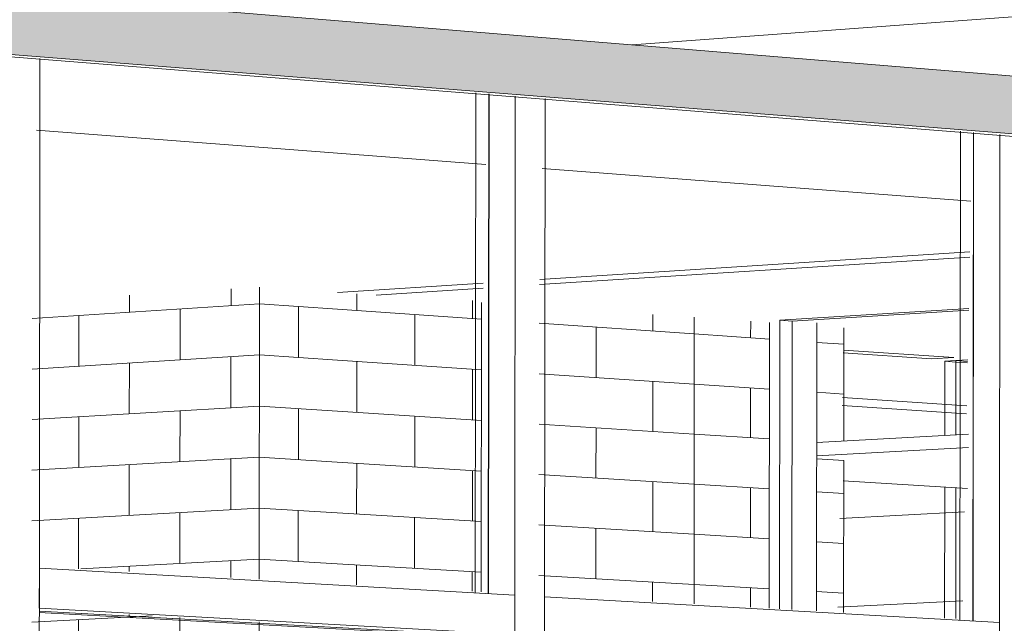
# Model space of a CAD drawing. Header units: metres. Extents: x -32 to 90, y -28 to 32.
# Tile 73 of 148: x 90.063327 to 90.064635, y 1.778902 to 1.779704. Entities that reach past the tile are written whole.
import ezdxf

# ---------------------------------------------------------------- set-up
doc = ezdxf.new("R2010")
doc.units = ezdxf.units.M
for name, color, linetype, lineweight in [('A-CLNG', 13, 'Continuous', 18), ('A-CLNG-PATT', 13, 'Continuous', 35), ('A-FLOR', 192, 'Continuous', 18), ('A-GLAZ-CURT', 52, 'Continuous', 18), ('A-GLAZ-CWMG', 51, 'Continuous', 18), ('A-WALL', 113, 'Continuous', 18), ('A-WALL-PATT', 111, 'Continuous', 35)]:
    doc.layers.add(name, color=color, linetype=linetype, lineweight=lineweight)

# ---------------------------------------------------------------- blocks, each defined once
blk = doc.blocks.new('FP_47-3-RESTAURANTE- ÁREA DE REFEIÇÃO AMPLIADA')
at = {"layer": 'A-WALL-PATT', "lineweight": 9}
for p, q in [((3.3112839, 1.779315), (3.311284, 1.7793375)), ((3.311419, 1.7793236), (3.311419, 1.7793462)), ((3.3111548, 1.7793068), (3.3114567, 1.779326)), ((3.3112168, 1.7792434), (3.3112168, 1.7793107)), ((3.3113513, 1.7792517), (3.3113513, 1.7793193)), ((3.3111547, 1.7792395), (3.3114566, 1.7792582)), ((3.3114188, 1.7791881), (3.3114189, 1.7792559)), ((3.3112838, 1.77918), (3.3112839, 1.7792475)), ((3.3111546, 1.7791723), (3.3114566, 1.7791903)), ((3.3113511, 1.7791164), (3.3113512, 1.779184)), ((3.3112166, 1.7791086), (3.3112167, 1.779176)), ((3.3111545, 1.7791051), (3.3114565, 1.7791224)), ((3.3112836, 1.779045), (3.3112837, 1.7791125)), ((3.3114187, 1.7790525), (3.3114188, 1.7791203)), ((3.3111544, 1.7790378), (3.3114564, 1.7790546)), ((3.311351, 1.7789811), (3.311351, 1.7790487)), ((3.3112165, 1.7789742), (3.3112165, 1.7790413)), ((3.3112194, 1.778974), (3.3114563, 1.7789867)), ((3.3114186, 1.7789626), (3.3114186, 1.7789847)), ((3.3112836, 1.7789703), (3.3112836, 1.7789775)), ((3.3111543, 1.7789033), (3.311314, 1.7789115)), ((3.3112163, 1.7788391), (3.3112164, 1.7789065)), ((3.3112835, 1.77891), (3.3112835, 1.7789132)), ((3.3113508, 1.7788458), (3.3113509, 1.7789095))]:
    blk.add_line(p, q, dxfattribs=at)
blk = doc.blocks.new('FP_48-3-RESTAURANTE- ÁREA DE REFEIÇÃO AMPLIADA')
at = {"layer": 'A-WALL-PATT', "lineweight": 9}
for p, q in [((3.3114567, 1.779326), (3.3115603, 1.7793189)), ((3.3115085, 1.7792547), (3.3115086, 1.7793225)), ((3.3114566, 1.7792582), (3.3115602, 1.7792513)), ((3.3114566, 1.7791903), (3.3115602, 1.7791836)), ((3.3115084, 1.7791192), (3.3115085, 1.779187)), ((3.3114565, 1.7791224), (3.3115601, 1.779116)), ((3.3114564, 1.7790546), (3.31156, 1.7790483)), ((3.3115082, 1.7789837), (3.3115083, 1.7790515)), ((3.3114563, 1.7789867), (3.3115599, 1.7789807))]:
    blk.add_line(p, q, dxfattribs=at)
blk = doc.blocks.new('FP_49-3-RESTAURANTE- ÁREA DE REFEIÇÃO AMPLIADA')
at = {"layer": 'A-WALL-PATT', "lineweight": 9}
for p, q in [((3.3115861, 1.7793171), (3.3115861, 1.7793396)), ((3.3117399, 1.7793065), (3.3117399, 1.7793306)), ((3.3115603, 1.7793189), (3.3117518, 1.7793056)), ((3.3116631, 1.7792444), (3.3116632, 1.7793118)), ((3.3115602, 1.7792513), (3.3117517, 1.7792384)), ((3.311586, 1.779182), (3.311586, 1.7792495)), ((3.3117398, 1.779172), (3.3117398, 1.7792392)), ((3.3115602, 1.7791836), (3.3117516, 1.7791712)), ((3.311663, 1.7791096), (3.3116631, 1.779177)), ((3.3115601, 1.779116), (3.3117516, 1.779104)), ((3.3115858, 1.7790468), (3.3115859, 1.7791144)), ((3.3117396, 1.7790376), (3.3117397, 1.7791048)), ((3.31156, 1.7790483), (3.3117515, 1.7790368)), ((3.3116628, 1.7789748), (3.3116629, 1.7790422)), ((3.3115599, 1.7789807), (3.3117514, 1.7789696)), ((3.3115857, 1.778953), (3.3115857, 1.7789792)), ((3.3117395, 1.7789443), (3.3117395, 1.7789703))]:
    blk.add_line(p, q, dxfattribs=at)
blk = doc.blocks.new('FP_54-3-RESTAURANTE- ÁREA DE REFEIÇÃO AMPLIADA')
at = {"layer": 'A-WALL-PATT', "lineweight": 9}
for p, q in [((3.3121092, 1.7792809), (3.3121093, 1.7793031)), ((3.3120344, 1.7792861), (3.3121341, 1.7792792)), ((3.3121972, 1.7792749), (3.3122331, 1.7792724)), ((3.3120344, 1.7792195), (3.312134, 1.7792129)), ((3.3121091, 1.7791482), (3.3121092, 1.7792145)), ((3.3121972, 1.7792087), (3.312233, 1.7792063)), ((3.3120343, 1.779153), (3.312134, 1.7791466)), ((3.3121971, 1.7791425), (3.3122031, 1.7791421)), ((3.3120343, 1.7790864), (3.3121339, 1.7790802)), ((3.312109, 1.7790154), (3.3121091, 1.7790818)), ((3.3121971, 1.7790763), (3.3122329, 1.779074)), ((3.3120342, 1.7790199), (3.3121338, 1.7790139)), ((3.312197, 1.7790101), (3.3122328, 1.7790079)), ((3.3120341, 1.7789533), (3.3121338, 1.7789475)), ((3.3121089, 1.7789232), (3.3121089, 1.778949)), ((3.3121969, 1.7789439), (3.3122328, 1.7789418))]:
    blk.add_line(p, q, dxfattribs=at)
blk = doc.blocks.new('FP_55-3-RESTAURANTE- ÁREA DE REFEIÇÃO AMPLIADA')
at = {"layer": 'A-WALL-PATT', "lineweight": 9}
for p, q in [((3.3119793, 1.7792899), (3.3119794, 1.7793121)), ((3.3118282, 1.7793004), (3.3120344, 1.7792861)), ((3.3119038, 1.7792283), (3.3119039, 1.7792951)), ((3.3118281, 1.7792333), (3.3120344, 1.7792195)), ((3.3119792, 1.7791565), (3.3119793, 1.7792232)), ((3.3118281, 1.7791663), (3.3120343, 1.779153)), ((3.3119037, 1.7790946), (3.3119038, 1.7791614)), ((3.311828, 1.7790993), (3.3120343, 1.7790864)), ((3.3119791, 1.7790232), (3.3119792, 1.7790899)), ((3.3118279, 1.7790323), (3.3120342, 1.7790199)), ((3.3119036, 1.7789608), (3.3119036, 1.7790277)), ((3.3118279, 1.7789652), (3.3120341, 1.7789533)), ((3.311979, 1.7789306), (3.311979, 1.7789565))]:
    blk.add_line(p, q, dxfattribs=at)
blk = doc.blocks.new('FP_67-3-RESTAURANTE- ÁREA DE REFEIÇÃO AMPLIADA')
at = {"layer": 'A-CLNG-PATT', "lineweight": 18}
blk.add_line((3.3119518, 1.7796704), (3.3180242, 1.7801159), dxfattribs=at)

msp = doc.modelspace()

# ---------------------------------------------------------------- hatches: boundary and pattern name
at = {"layer": 'A-CLNG-PATT'}
h = msp.add_hatch(color=256, dxfattribs=at)
h.paths.add_polyline_path([(90.0762221, 1.7791209), (90.0762152, 1.7792668), (90.076169, 1.7792688), (90.0761683, 1.7792696), (90.076177, 1.7792713), (90.0762167, 1.7792737), (90.0762161, 1.7792897), (90.0760226, 1.7792809), (90.0760282, 1.7791588), (90.0760849, 1.779156), (90.076085, 1.7791536), (90.0760274, 1.7791448), (90.0760294, 1.7791229), (90.0762141, 1.779121)], flags=0)
h.paths.add_polyline_path([(90.076026, 1.7791229), (90.0760232, 1.7791448), (90.0759953, 1.7791448), (90.0759973, 1.7791232), (90.0760259, 1.7791229)], flags=0)
h.paths.add_polyline_path([(90.0759939, 1.7791232), (90.0759916, 1.7791453), (90.0759636, 1.7791448), (90.0759657, 1.7791235), (90.0759938, 1.7791232)], flags=0)
h.paths.add_polyline_path([(90.0759622, 1.7791235), (90.07596, 1.7791457), (90.0759439, 1.7791448), (90.0759407, 1.7791237), (90.0759621, 1.7791235)], flags=0)
h.paths.add_polyline_path([(90.075936, 1.7791238), (90.0759399, 1.779146), (90.0758894, 1.7791471), (90.0758893, 1.7791511), (90.0759445, 1.7791599), (90.0759587, 1.7792257), (90.0759556, 1.7792779), (90.0753749, 1.7792516), (90.0753799, 1.7791294), (90.0759332, 1.7791238)], flags=0)
h.paths.add_polyline_path([(90.0753766, 1.7791294), (90.0753714, 1.7792515), (90.0753404, 1.7792501), (90.0753453, 1.7791297), (90.0753765, 1.7791294)], flags=0)
h.paths.add_polyline_path([(90.075342, 1.7791298), (90.0753369, 1.7792499), (90.075309, 1.7792487), (90.0753138, 1.7791301), (90.0753419, 1.7791298)], flags=0)
h.paths.add_polyline_path([(90.0753105, 1.7791301), (90.0753055, 1.7792485), (90.0752922, 1.7792458), (90.0752695, 1.7791494), (90.075268, 1.7791305), (90.0753104, 1.7791301)], flags=0)
h.paths.add_polyline_path([(90.0752626, 1.7791306), (90.0752809, 1.7792134), (90.0752881, 1.7792477), (90.0742851, 1.7792026), (90.0738276, 1.7792487), (90.0738313, 1.7791752), (90.0738717, 1.7791812), (90.0740043, 1.7791783), (90.0740033, 1.7791747), (90.0739431, 1.779166), (90.0738296, 1.7791659), (90.0738309, 1.779145), (90.075261, 1.7791306)], flags=0)
h.paths.add_polyline_path([(90.0738277, 1.779145), (90.0738258, 1.7791676), (90.0738143, 1.7791685), (90.0738147, 1.7791724), (90.073827, 1.7791764), (90.0738239, 1.7792491), (90.0737868, 1.7792529), (90.0737901, 1.7791454), (90.0738275, 1.779145)], flags=0)
h.paths.add_polyline_path([(90.0737869, 1.7791454), (90.0737831, 1.7792532), (90.073756, 1.779256), (90.0737594, 1.7791457), (90.0737867, 1.7791454)], flags=0)
h.paths.add_polyline_path([(90.0737562, 1.7791457), (90.0737524, 1.7792563), (90.073693, 1.779262), (90.0736828, 1.7791937), (90.0736814, 1.7791465), (90.0737561, 1.7791457)], flags=0)
h.paths.add_polyline_path([(90.073676, 1.7791466), (90.0736763, 1.7791623), (90.0736795, 1.7791959), (90.0736873, 1.7792629), (90.0733454, 1.7792974), (90.0733485, 1.7791498), (90.0736759, 1.7791466)], flags=0)
h.paths.add_polyline_path([(90.0760216, 1.7791504), (90.076025, 1.7791526), (90.0760235, 1.7791532), (90.0760224, 1.779151), (90.0760217, 1.7791505)], flags=0)
h.paths.add_polyline_path([(90.0759576, 1.7791508), (90.0759563, 1.779152), (90.0759553, 1.7791508)], flags=0)
h.paths.add_polyline_path([(90.0760271, 1.7791512), (90.0760302, 1.7791537), (90.0760271, 1.7791517), (90.0760271, 1.7791514)], flags=0)
h.paths.add_polyline_path([(90.0759423, 1.7791512), (90.0759408, 1.7791526), (90.0759415, 1.7791514)], flags=0)
h.paths.add_polyline_path([(90.0749931, 1.7791553), (90.0748575, 1.7791576), (90.0748574, 1.7791616), (90.0749257, 1.7791704), (90.0750503, 1.7791667), (90.0750492, 1.779164), (90.0749966, 1.7791559)], flags=0)
h.paths.add_polyline_path([(90.0760248, 1.7791589), (90.0760192, 1.7792808), (90.0759906, 1.7792795), (90.0759961, 1.7791593), (90.0760247, 1.7791589)], flags=0)
h.paths.add_polyline_path([(90.0759926, 1.7791593), (90.0759872, 1.7792793), (90.0759755, 1.7792777), (90.0759614, 1.7792085), (90.0759645, 1.7791597), (90.0759926, 1.7791593)], flags=0)
h.paths.add_polyline_path([(90.0759475, 1.7791595), (90.075961, 1.7791599), (90.0759581, 1.7792032), (90.0759476, 1.7791599)], flags=0)
h.paths.add_polyline_path([(90.0749255, 1.7791613), (90.0749244, 1.7791625), (90.0749193, 1.7791614)], flags=0)
h.paths.add_polyline_path([(90.0739382, 1.7791717), (90.0739526, 1.7791749), (90.0739462, 1.7791744), (90.0739462, 1.7791744), (90.0739382, 1.7791717)], flags=0)
h.paths.add_polyline_path([(90.0738735, 1.7791721), (90.0738719, 1.7791736), (90.0738719, 1.7791721)], flags=0)
h.paths.add_polyline_path([(90.0687592, 1.7792012), (90.0702179, 1.7792768), (90.0702158, 1.7793274), (90.0690687, 1.7792664), (90.062775, 1.7797824), (90.0627724, 1.7797007), (90.0682171, 1.7792687), (90.0681843, 1.7792664), (90.0680632, 1.7792086), (90.0686687, 1.7792022)], flags=0)
h.paths.add_polyline_path([(90.0742928, 1.7792027), (90.0742928, 1.7792027), (90.0746553, 1.7792157)], flags=0)
h.paths.add_polyline_path([(90.0759608, 1.7792271), (90.0759728, 1.7792787), (90.0759591, 1.7792781), (90.0759605, 1.7792345)], flags=0)
h.paths.add_polyline_path([(90.0676226, 1.7841767), (90.0676291, 1.7841745), (90.0676592, 1.784164), (90.0676152, 1.7841555), (90.0676218, 1.7841745)], flags=0)
h.paths.add_polyline_path([(90.0670461, 1.7820176), (90.0670217, 1.782024), (90.0670499, 1.7820277), (90.0670465, 1.7820187)], flags=0)
h.paths.add_polyline_path([(90.0738675, 1.7807944), (90.0738561, 1.7807979), (90.0738811, 1.7808), (90.0738689, 1.780795)], flags=0)
h.paths.add_polyline_path([(90.0806436, 1.7807081), (90.0806545, 1.7807052), (90.0806375, 1.7807061), (90.0806434, 1.780708)], flags=0)
h.paths.add_polyline_path([(90.0784705, 1.7797032), (90.0796536, 1.7797645), (90.079651, 1.7798138), (90.0796012, 1.779813), (90.0795392, 1.7798257), (90.0795389, 1.7798303), (90.0796497, 1.779837), (90.0796394, 1.7800317), (90.079549, 1.7800497), (90.0811108, 1.78014), (90.0814357, 1.780065), (90.0944181, 1.7807934), (90.0944041, 1.7809086), (90.0930034, 1.7808276), (90.0930354, 1.7808263), (90.0929389, 1.7808208), (90.0929093, 1.7809789), (90.0930028, 1.7808276), (90.091475, 1.7898605), (90.0861505, 1.7898605), (90.091501, 1.7808153), (90.0836317, 1.7803506), (90.0529891, 1.7898605), (90.0492314, 1.7898605), (90.0487053, 1.7845891), (90.0579768, 1.7830747), (90.0580085, 1.7836382), (90.0530206, 1.7845326), (90.0589096, 1.7864978), (90.0676226, 1.7841767), (90.0628847, 1.7832761), (90.0628533, 1.7822781), (90.0702076, 1.7810769), (90.0702041, 1.7814513), (90.0670461, 1.7820176), (90.0728379, 1.7827874), (90.0763095, 1.7818626), (90.0732972, 1.7815548), (90.0733183, 1.7805688), (90.0761872, 1.7801002), (90.0761767, 1.780396), (90.0761138, 1.7803916), (90.0738746, 1.780795), (90.078787, 1.7812026), (90.0806434, 1.780708), (90.0784306, 1.7805535), (90.0784695, 1.7797236)], flags=0)
h.paths.add_polyline_path([(90.0796104, 1.7798228), (90.0796083, 1.7798255), (90.0796084, 1.7798235), (90.0796104, 1.7798228)], flags=0)
h.paths.add_polyline_path([(90.0790449, 1.7799146), (90.0789694, 1.7799284), (90.0789691, 1.7799347), (90.0791778, 1.7799443), (90.0792441, 1.7799319), (90.0792444, 1.7799257), (90.0790526, 1.779915)], flags=0)
h.paths.add_polyline_path([(90.0790444, 1.7799267), (90.0790421, 1.7799296), (90.0790416, 1.7799276), (90.0790444, 1.7799267)], flags=0)
h.paths.add_polyline_path([(90.0791676, 1.7799296), (90.0791726, 1.7799326), (90.0791674, 1.7799321), (90.0791675, 1.7799298)], flags=0)
h.paths.add_polyline_path([(90.0578091, 1.7800944), (90.0578144, 1.7801891), (90.0483437, 1.7809655), (90.0483318, 1.7808462), (90.0577906, 1.7800959)], flags=0)
h.paths.add_polyline_path([(90.081795, 1.7800995), (90.0817295, 1.7801152), (90.081729, 1.7801219), (90.0819568, 1.7801345), (90.0820203, 1.7801188), (90.0820207, 1.7801121), (90.081805, 1.7801)], flags=0)
h.paths.add_polyline_path([(90.0818044, 1.780113), (90.0818022, 1.780115), (90.081803, 1.7801137), (90.0818043, 1.7801131)], flags=0)
h.paths.add_polyline_path([(90.0819464, 1.780118), (90.0819463, 1.7801207), (90.0819463, 1.7801184), (90.0819463, 1.7801181)], flags=0)
h.paths.add_polyline_path([(90.0830324, 1.780169), (90.0829722, 1.7801871), (90.0829719, 1.7801925), (90.0832099, 1.780206), (90.0832689, 1.7801892), (90.0832694, 1.7801824), (90.0830435, 1.7801697)], flags=0)
h.paths.add_polyline_path([(90.0830466, 1.7801832), (90.0830443, 1.7801847), (90.0830463, 1.7801834), (90.0830466, 1.7801832)], flags=0)
h.paths.add_polyline_path([(90.0831943, 1.7801884), (90.0831958, 1.7801911), (90.0831942, 1.7801901), (90.0831943, 1.7801885)], flags=0)
h.paths.add_polyline_path([(90.0843319, 1.7802421), (90.0842778, 1.780261), (90.0842774, 1.7802666), (90.0845276, 1.7802808), (90.0845804, 1.7802631), (90.0845809, 1.7802561), (90.0843442, 1.7802428)], flags=0)
h.paths.add_polyline_path([(90.0845052, 1.7802624), (90.0845073, 1.7802658), (90.084505, 1.7802641), (90.0845052, 1.7802625)], flags=0)
h.paths.add_polyline_path([(90.0793279, 1.7802769), (90.0792436, 1.7802968), (90.0792433, 1.7803019), (90.0794724, 1.7803164), (90.0795557, 1.7802984), (90.079556, 1.7802913), (90.0793369, 1.7802775)], flags=0)
h.paths.add_polyline_path([(90.0793284, 1.7802921), (90.0793281, 1.780295), (90.0793249, 1.7802933), (90.0793284, 1.7802921)], flags=0)
h.paths.add_polyline_path([(90.0856983, 1.780319), (90.0856509, 1.7803388), (90.0856505, 1.7803445), (90.0859138, 1.7803594), (90.0859598, 1.7803391), (90.0859603, 1.7803337), (90.0857118, 1.7803197)], flags=0)
h.paths.add_polyline_path([(90.0858839, 1.7803402), (90.0858877, 1.7803437), (90.0858836, 1.7803433), (90.0858838, 1.7803403)], flags=0)
h.paths.add_polyline_path([(90.0761229, 1.780389), (90.0761138, 1.7803916), (90.0761298, 1.7803894)], flags=0)
h.paths.add_polyline_path([(90.08117, 1.7803926), (90.0810937, 1.780414), (90.0810934, 1.7804192), (90.0813406, 1.7804349), (90.0814157, 1.780414), (90.081416, 1.7804081), (90.0811807, 1.7803933)], flags=0)
h.paths.add_polyline_path([(90.0871368, 1.7803999), (90.087097, 1.7804207), (90.0870965, 1.7804266), (90.0873746, 1.780442), (90.0874122, 1.7804228), (90.0874129, 1.7804154), (90.0871516, 1.7804007)], flags=0)
h.paths.add_polyline_path([(90.0811779, 1.7804088), (90.0811757, 1.7804119), (90.0811758, 1.7804098), (90.0811779, 1.7804088)], flags=0)
h.paths.add_polyline_path([(90.0886533, 1.7804851), (90.088622, 1.7805071), (90.0886214, 1.7805131), (90.0889143, 1.7805297), (90.0889438, 1.7805091), (90.0889446, 1.7805015), (90.0886696, 1.7804861)], flags=0)
h.paths.add_polyline_path([(90.0902544, 1.7805752), (90.0902324, 1.7805995), (90.0902319, 1.7806045), (90.0905415, 1.780622), (90.0905613, 1.7806003), (90.0905622, 1.7805925), (90.0902723, 1.7805762)], flags=0)
h.paths.add_polyline_path([(90.0919473, 1.7806704), (90.091936, 1.7806949), (90.0919353, 1.7807012), (90.0922637, 1.7807182), (90.092273, 1.7806887), (90.091967, 1.7806715)], flags=0)
h.paths.add_polyline_path([(90.0920066, 1.7806875), (90.0920046, 1.780691), (90.0920028, 1.780689), (90.0920066, 1.7806875)], flags=0)
h.paths.add_polyline_path([(90.0922038, 1.7806987), (90.092206, 1.7807009), (90.0922036, 1.7807004), (90.0922037, 1.7806992)], flags=0)
h.paths.add_polyline_path([(90.0937401, 1.7807712), (90.0937395, 1.780792), (90.0937413, 1.7808037), (90.0940877, 1.7808228), (90.0940876, 1.7808068), (90.0940854, 1.7807906), (90.0937438, 1.7807714)], flags=0)
h.paths.add_polyline_path([(90.0938083, 1.7807893), (90.0938061, 1.7807918), (90.0938049, 1.7807909), (90.0938082, 1.7807893)], flags=0)
h.paths.add_polyline_path([(90.0940173, 1.7808011), (90.0940193, 1.7808042), (90.094017, 1.7808039), (90.0940172, 1.7808018)], flags=0)
h.paths.add_polyline_path([(90.078787, 1.7812026), (90.0787358, 1.7812033), (90.0787729, 1.7812064)], flags=0)
h.paths.add_polyline_path([(90.0748652, 1.7812214), (90.0747199, 1.7812522), (90.0747197, 1.7812615), (90.074993, 1.7812867), (90.075137, 1.7812555), (90.0751373, 1.7812462), (90.0748688, 1.7812218)], flags=0)
h.paths.add_polyline_path([(90.0748347, 1.7812488), (90.0748326, 1.7812522), (90.0748332, 1.7812507), (90.0748347, 1.7812488)], flags=0)
h.paths.add_polyline_path([(90.0737543, 1.7812822), (90.0737543, 1.7812822), (90.0742408, 1.7812822)], flags=0)
h.paths.add_polyline_path([(90.0770854, 1.7814232), (90.0769508, 1.7814572), (90.0769504, 1.7814669), (90.0772525, 1.7814947), (90.0773856, 1.7814603), (90.077386, 1.7814505), (90.0770958, 1.7814241)], flags=0)
h.paths.add_polyline_path([(90.0762871, 1.7818532), (90.0763097, 1.7818626), (90.0763231, 1.7818568), (90.0762875, 1.7818532)], flags=0)
h.paths.add_polyline_path([(90.0649699, 1.7824747), (90.064677, 1.7825281), (90.0646773, 1.7825403), (90.0649563, 1.782584), (90.0652476, 1.7825298), (90.0652474, 1.7825176), (90.0650085, 1.7824807)], flags=0)
h.paths.add_polyline_path([(90.0728379, 1.7827874), (90.0727766, 1.7827904), (90.0728042, 1.782794)], flags=0)
h.paths.add_polyline_path([(90.0672662, 1.7828298), (90.0669783, 1.7828907), (90.0669784, 1.7829037), (90.0672992, 1.7829532), (90.067583, 1.7828917), (90.0675829, 1.7828787), (90.067268, 1.78283)], flags=0)
h.paths.add_polyline_path([(90.0698977, 1.7832366), (90.0696194, 1.7833069), (90.0696194, 1.7833208), (90.0699859, 1.7833787), (90.0702223, 1.7833184), (90.0702223, 1.7833174), (90.0702625, 1.783307), (90.070262, 1.783293), (90.0699032, 1.7832375)], flags=0)

# ---------------------------------------------------------------- linework, layer by layer
at = {"layer": 'A-CLNG', "lineweight": 9}
for p, q in [((90.0690687, 1.7792664), (90.062775, 1.7797824)), ((90.0682171, 1.7792688), (90.0627724, 1.7797007)), ((90.0627723, 1.7796972), (90.068188, 1.7792682)), ((90.064386, 1.7791417), (90.0645876, 1.7791532)), ((90.0645876, 1.7791354), (90.064386, 1.779124)), ((90.0643859, 1.7791204), (90.0644218, 1.7791181)), ((90.0644212, 1.7790911), (90.0645864, 1.7790807)), ((90.0644141, 1.7789231), (90.0645799, 1.7789315))]:
    msp.add_line(p, q, dxfattribs=at)
at = {"layer": 'A-FLOR', "lineweight": 9}
for p, q in [((90.0639465, 1.7795115), (90.0633496, 1.7795569)), ((90.0645908, 1.7794625), (90.0640213, 1.7795058)), ((90.0640177, 1.7793517), (90.0645893, 1.7793882)), ((90.0645894, 1.7793953), (90.0640179, 1.7793587)), ((90.0639428, 1.7793538), (90.0637492, 1.7793414)), ((90.0638007, 1.7793378), (90.0639426, 1.7793469)), ((90.0644197, 1.7791909), (90.064585, 1.77918)), ((90.0645852, 1.7791906), (90.06442, 1.7792017)), ((90.0645824, 1.7790497), (90.0644166, 1.7790408))]:
    msp.add_line(p, q, dxfattribs=at)
at = {"layer": 'A-GLAZ-CURT', "lineweight": 9}
for p, q in [((90.063933, 1.7796064), (90.0639323, 1.7789422)), ((90.0639499, 1.7789412), (90.0639506, 1.779605)), ((90.0645768, 1.7795554), (90.0645762, 1.7789056)), ((90.0645938, 1.7789046), (90.0645943, 1.779554)), ((90.0645879, 1.7793199), (90.0643369, 1.7793043)), ((90.0643535, 1.7793032), (90.0645878, 1.7793177)), ((90.0643369, 1.7793043), (90.0643365, 1.778921)), ((90.0643369, 1.7793043), (90.0643535, 1.7793032)), ((90.064556, 1.7791519), (90.0645561, 1.7792499)), ((90.0645709, 1.7792507), (90.0645561, 1.7792499)), ((90.0645561, 1.7792499), (90.0645708, 1.7792488)), ((90.0645709, 1.7792507), (90.0645708, 1.7791527)), ((90.0645864, 1.7792497), (90.0645709, 1.7792507)), ((90.0645716, 1.7792488), (90.0645864, 1.7792478)), ((90.0645558, 1.7789087), (90.0645559, 1.7790826)), ((90.0645707, 1.7790817), (90.0645706, 1.7789079)), ((90.0633529, 1.778916), (90.0639322, 1.7788842)), ((90.0639498, 1.7788851), (90.063353, 1.7789179))]:
    msp.add_line(p, q, dxfattribs=at)
at = {"layer": 'A-GLAZ-CWMG', "lineweight": 9}
for p, q in [((90.063354, 1.7796522), (90.0633532, 1.7789484)), ((90.0639495, 1.7789412), (90.0639502, 1.779605)), ((90.0639855, 1.7796022), (90.0639848, 1.778913)), ((90.0640251, 1.7795991), (90.0640244, 1.7789108)), ((90.0645934, 1.7789046), (90.064594, 1.779554)), ((90.0646292, 1.7795512), (90.0646286, 1.778877)), ((90.064323, 1.7793013), (90.0643226, 1.7789218)), ((90.0643531, 1.7793032), (90.0643528, 1.7789201)), ((90.0643862, 1.7793009), (90.0643858, 1.7789182)), ((90.0645385, 1.7792529), (90.0644212, 1.779261)), ((90.0645682, 1.7792547), (90.0644213, 1.7792648)), ((90.0645682, 1.7792547), (90.0645385, 1.7792529)), ((90.0645706, 1.7792507), (90.0645865, 1.7792517)), ((90.0645864, 1.7792496), (90.0645709, 1.7792507)), ((90.0633531, 1.7789216), (90.0633532, 1.7789751)), ((90.0639848, 1.7789392), (90.0633532, 1.7789751)), ((90.0633532, 1.7789484), (90.0633524, 1.778221)), ((90.0639848, 1.7789392), (90.0639848, 1.7788868)), ((90.0640244, 1.7788847), (90.0640244, 1.7789369)), ((90.0646286, 1.7789026), (90.0640244, 1.7789369)), ((90.0639495, 1.7788851), (90.063353, 1.7789179)), ((90.0639848, 1.7788868), (90.0633531, 1.7789216)), ((90.0639848, 1.778913), (90.0639841, 1.7782009)), ((90.0640244, 1.7789108), (90.0640237, 1.7781996)), ((90.0646286, 1.7789026), (90.0646286, 1.7788514))]:
    msp.add_line(p, q, dxfattribs=at)
at = {"layer": 'A-WALL', "lineweight": 9}
for p, q in [((90.0636452, 1.7789604), (90.0636456, 1.7793485)), ((90.0639403, 1.7789436), (90.0639407, 1.779328)), ((90.0642233, 1.7793083), (90.064223, 1.7789275)), ((90.0644218, 1.7791438), (90.0644219, 1.7792944)), ((90.0644216, 1.7789162), (90.0644218, 1.7791181)), ((90.0636444, 1.7782392), (90.0636451, 1.7789036))]:
    msp.add_line(p, q, dxfattribs=at)

# ---------------------------------------------------------------- block references
at = {"layer": 'A-CLNG'}
msp.add_blockref('FP_67-3-RESTAURANTE- ÁREA DE REFEIÇÃO AMPLIADA', (86.7521889, 0), dxfattribs=at)
at = {"layer": 'A-WALL', "lineweight": 9}
for name in ['FP_47-3-RESTAURANTE- ÁREA DE REFEIÇÃO AMPLIADA', 'FP_49-3-RESTAURANTE- ÁREA DE REFEIÇÃO AMPLIADA', 'FP_48-3-RESTAURANTE- ÁREA DE REFEIÇÃO AMPLIADA', 'FP_55-3-RESTAURANTE- ÁREA DE REFEIÇÃO AMPLIADA', 'FP_54-3-RESTAURANTE- ÁREA DE REFEIÇÃO AMPLIADA']:
    msp.add_blockref(name, (86.7521889, 0), dxfattribs=at)

doc.saveas('drawing.dxf')
